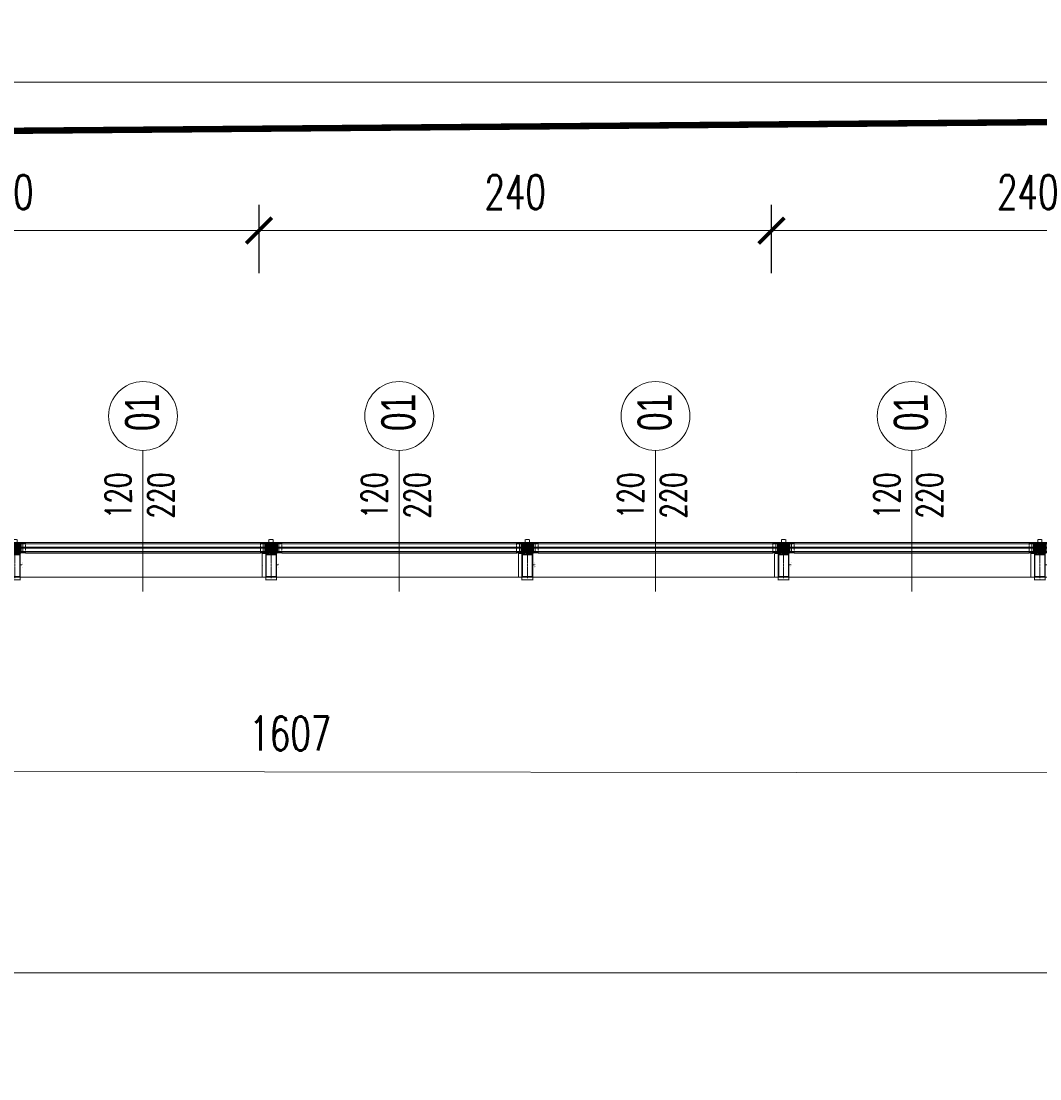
# Model space of a CAD drawing. Header units: inches. Extents: x 0 to 111471, y -105323 to 11070.
# Tile 176 of 256: x 44159 to 44636, y -27797 to -27301. Entities that reach past the tile are written whole.
import ezdxf
from ezdxf.enums import TextEntityAlignment as Align

# ---------------------------------------------------------------- set-up
doc = ezdxf.new("R2010")
doc.units = ezdxf.units.IN
doc.header["$MEASUREMENT"] = 0
for name, pattern in [('DASHED', [19.05, 12.7, -6.35]), ('DIVIDE', [5.3, 2, -1, 0.15, -1, 0.15, -1]), ('gen3', [6.25, 4.75, -1.5]), ('GEN7', [13.75, 9.75, -1.5, 1, -1.5])]:
    doc.linetypes.add(name, pattern=pattern)
for name, color, linetype, lineweight in [('888 drzwi i okna', 4, 'Continuous', 0), ('888 elementy do usunięcia', 6, 'Continuous', 35), ('888 opisy', 3, 'Continuous', 0), ('888 sciany istniejące', 2, 'Continuous', 35), ('888 widok', 8, 'Continuous', 0), ('888 wymiary', 1, 'Continuous', 0), ('MB-inne', 8, 'Continuous', 9), ('MB-kreskowanie', 8, 'Continuous', 5), ('MB-opisy', 120, 'Continuous', 9), ('MB-osie', 4, 'GEN7', 5), ('MB-profile', 7, 'Continuous', 9), ('MB-szyby', 4, 'Continuous', 9), ('MB-urwania', 1, 'DIVIDE', 5), ('MB-uszczelki_tworzywa', 8, 'Continuous', 9), ('MB-wymiary', 145, 'Continuous', 9), ('Wymiary', 85, 'Continuous', 18)]:
    doc.layers.add(name, color=color, linetype=linetype, lineweight=lineweight)
doc.styles.add('ARIALCE', font='arial.ttf', dxfattribs={"width": 0.8})
doc.styles.get("Standard").update_dxf_attribs({"font": 'arial.ttf'})
doc.styles.add('TS 100_opisy', font='romans.shx', dxfattribs={"width": 0.7, "height": 16})
doc.styles.add('TS 100_wymiary', font='romans.shx', dxfattribs={"width": 0.7, "height": 16})
doc.dimstyles.new('Dim Style 100', dxfattribs={"dimtxt": 16, "dimasz": 12, "dimexe": 12, "dimexo": 2, "dimgap": 10, "dimtad": 1, "dimdec": 0, "dimzin": 9, "dimtxsty": 'TS 100_wymiary', "dimblk": 'ARCHTICK', "dimcen": 2.5, "dimdle": 12, "dimclrd": 256, "dimclrt": 2, "dimadec": 0, "dimazin": 2, "dimtfac": 1, "dimtdec": 0, "dimtix": 1, "dimtmove": 2, "dimatfit": 3, "dimfxl": 0, "dimlwd": -1, "dimarcsym": 0})
doc.dimstyles.new('MB_KDA_2.5', dxfattribs={"dimtxt": 2.5, "dimasz": 2.5, "dimexe": 1, "dimexo": 1, "dimgap": 1, "dimtad": 1, "dimdec": 1, "dimdsep": 46, "dimtxsty": 'Standard', "dimcen": 0, "dimclrd": 256, "dimclre": 256, "dimclrt": 2, "dimadec": 0, "dimazin": 2, "dimtp": 0.1, "dimtm": 0.1, "dimtfac": 0.71, "dimtdec": 1, "dimtmove": 0, "dimatfit": 3, "dimfxl": 0, "dimtzin": 0, "dimlwd": -1, "dimlwe": -1, "dimarcsym": 0})
pattern_1 = [(315, (-204.003, -193.6241), (1.3470384, -3e-16), [0.9525, -0.9525])]
pattern_2 = [(0.033944, (-4153.1781, -852.2568), (0.23784281, 0.47639099), [0, -0.47625])]
pattern_3 = [(45, (-204.003, 93.6241), (1.3470384, -2e-16), [0.9525, -0.9525])]

# ---------------------------------------------------------------- blocks, each defined once
blk = doc.blocks.new('_ArchTick')
at = {"layer": 'Wymiary', "color": 0, "const_width": 0.15}
blk.add_lwpolyline([(-0.5, -0.5), (0.5, 0.5)], dxfattribs=at)
blk = doc.blocks.new('*D620')
at = {"layer": '888 wymiary', "color": 0, "lineweight": -2}
for p, q in [((42847.79, -27349.99), (42847.79, -27317.99)), ((45080.51, -27350), (45080.51, -27318))]:
    blk.add_line(p, q, dxfattribs=at)
at = {"layer": '888 wymiary'}
blk.add_line((45092.51, -27330), (42835.79, -27329.99), dxfattribs=at)
at = {"layer": 'Defpoints', "color": 0}
for p in [(42847.79, -27329.99), (42847.79, -27545.57), (45080.51, -27545.58)]:
    blk.add_point(p, dxfattribs=at)
at = {"layer": '888 wymiary', "linetype": 'ByBlock', "xscale": 12, "yscale": 12, "zscale": 12}
for p, rotation in [((42847.79, -27329.99), 179.9998335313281), ((45080.51, -27330), 359.999833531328)]:
    blk.add_blockref('_ArchTick', p, dxfattribs=dict(at, rotation=rotation))
at = {"layer": '888 wymiary', "color": 2, "ltscale": 0.01, "insert": (43964.15, -27312), "char_height": 16, "attachment_point": 5, "rotation": 359.9998, "style": 'TS 100_wymiary'}
blk.add_mtext('2233', dxfattribs=at)
blk = doc.blocks.new('*D625')
at = {"layer": '888 wymiary', "color": 0, "lineweight": -2, "ltscale": 0.01}
for p, q in [((44030.07, -27419.54), (44030.07, -27387.54)), ((44270.07, -27419.54), (44270.07, -27387.54))]:
    blk.add_line(p, q, dxfattribs=at)
at = {"layer": '888 wymiary', "ltscale": 0.01}
blk.add_line((44018.07, -27399.54), (44282.07, -27399.54), dxfattribs=at)
at = {"layer": 'Defpoints', "color": 0}
for p in [(44270.07, -27399.54), (44030.07, -27523.92), (44270.07, -27556.42)]:
    blk.add_point(p, dxfattribs=at)
at = {"layer": '888 wymiary', "linetype": 'ByBlock', "xscale": 12, "yscale": 12, "zscale": 12, "rotation": 180}
blk.add_blockref('_ArchTick', (44030.07, -27399.54), dxfattribs=at)
at = {"layer": '888 wymiary', "linetype": 'ByBlock', "xscale": 12, "yscale": 12, "zscale": 12}
blk.add_blockref('_ArchTick', (44270.07, -27399.54), dxfattribs=at)
at = {"layer": '888 wymiary', "color": 2, "ltscale": 0.01, "insert": (44150.07, -27381.54), "char_height": 16, "attachment_point": 5, "style": 'TS 100_wymiary'}
blk.add_mtext('240', dxfattribs=at)
blk = doc.blocks.new('*D626')
at = {"layer": '888 wymiary', "color": 0, "lineweight": -2, "ltscale": 0.01}
for p, q in [((44270.07, -27419.54), (44270.07, -27387.54)), ((44510.07, -27419.54), (44510.07, -27387.54))]:
    blk.add_line(p, q, dxfattribs=at)
at = {"layer": '888 wymiary', "ltscale": 0.01}
blk.add_line((44258.07, -27399.54), (44522.07, -27399.54), dxfattribs=at)
at = {"layer": 'Defpoints', "color": 0}
for p in [(44510.07, -27399.54), (44270.07, -27556.42), (44510.07, -27556.22)]:
    blk.add_point(p, dxfattribs=at)
at = {"layer": '888 wymiary', "linetype": 'ByBlock', "xscale": 12, "yscale": 12, "zscale": 12, "rotation": 180}
blk.add_blockref('_ArchTick', (44270.07, -27399.54), dxfattribs=at)
at = {"layer": '888 wymiary', "linetype": 'ByBlock', "xscale": 12, "yscale": 12, "zscale": 12}
blk.add_blockref('_ArchTick', (44510.07, -27399.54), dxfattribs=at)
at = {"layer": '888 wymiary', "color": 2, "ltscale": 0.01, "insert": (44390.07, -27381.54), "char_height": 16, "attachment_point": 5, "style": 'TS 100_wymiary'}
blk.add_mtext('240', dxfattribs=at)
blk = doc.blocks.new('*D627')
at = {"layer": '888 wymiary', "color": 0, "lineweight": -2, "ltscale": 0.01}
for p, q in [((44510.07, -27419.54), (44510.07, -27387.54)), ((44750.07, -27419.54), (44750.07, -27387.54))]:
    blk.add_line(p, q, dxfattribs=at)
at = {"layer": '888 wymiary', "ltscale": 0.01}
blk.add_line((44498.07, -27399.54), (44762.07, -27399.54), dxfattribs=at)
at = {"layer": 'Defpoints', "color": 0}
for p in [(44750.07, -27399.54), (44510.07, -27523.92), (44750.07, -27556.08)]:
    blk.add_point(p, dxfattribs=at)
at = {"layer": '888 wymiary', "linetype": 'ByBlock', "xscale": 12, "yscale": 12, "zscale": 12, "rotation": 180}
blk.add_blockref('_ArchTick', (44510.07, -27399.54), dxfattribs=at)
at = {"layer": '888 wymiary', "linetype": 'ByBlock', "xscale": 12, "yscale": 12, "zscale": 12}
blk.add_blockref('_ArchTick', (44750.07, -27399.54), dxfattribs=at)
at = {"layer": '888 wymiary', "color": 2, "ltscale": 0.01, "insert": (44630.07, -27381.54), "char_height": 16, "attachment_point": 5, "style": 'TS 100_wymiary'}
blk.add_mtext('240', dxfattribs=at)
blk = doc.blocks.new('K430492X')
at = {"layer": 'MB-kreskowanie'}
h = blk.add_hatch(color=0, dxfattribs=at)
h.paths.add_polyline_path([(-109.2, 25), (-109.5, 24.7), (-109.5, 22.5), (-109, 22), (-108.5, 22), (-108.5, 23.5), (-106.5, 23.5), (-106.5, 19.7), (-106.3, 19.5), (-106.5, 19.2), (-106.5, 15.5), (-108.5, 15.5), (-108.5, 17), (-109, 17), (-109.5, 16.5), (-109.5, 13), (-108.5, 13), (-108.5, 14), (-106.5, 14), (-106.5, 6.5), (-107, 6), (-124.2, 6), (-124.5, 5.7), (-124.5, 4), (-124, 3.5), (-123, 3.5), (-123, 4.5), (-121, 4.5), (-120.5, 4), (-120.5, 2.7), (-118.9, 0), (-120.5, -2.8), (-120.5, -4), (-121, -4.5), (-123, -4.5), (-123, -3.5), (-124, -3.5), (-124.5, -4), (-124.5, -5.7), (-124.2, -6), (-107, -6), (-106.5, -6.5), (-106.5, -14), (-108.5, -14), (-108.5, -13), (-109.5, -13), (-109.5, -16.5), (-109, -17), (-108.5, -17), (-108.5, -15.5), (-106.5, -15.5), (-106.5, -19.2), (-106.3, -19.5), (-106.5, -19.7), (-106.5, -23.5), (-108.5, -23.5), (-108.5, -22), (-109, -22), (-109.5, -22.5), (-109.5, -24.7), (-109.2, -25), (-0.5, -25, 0.413925), (0, -24.5), (0, 24.5, 0.413925), (-0.5, 25)])
h.paths.add_polyline_path([(-3, 22.9), (-2.5, 22.4), (-2.5, -22.4), (-3, -22.9), (-104, -22.9), (-104.5, -22.4), (-104.5, 22.4), (-104, 22.9)], flags=16)
h.paths.add_polyline_path([(-106.4, 3.6), (-105.5, 0), (-106.4, -3.6), (-106.9, -4), (-116.9, -4), (-117.3, -3.2), (-115.9, -0.8), (-115.9, 0.8), (-117.3, 3.2), (-116.9, 4), (-106.9, 4)], flags=16)
at = {"layer": 'MB-profile'}
blk.add_lwpolyline([(-0.5, -25), (-109.2, -25), (-109.5, -24.7), (-109.5, -22.5), (-109, -22), (-108.5, -22), (-108.5, -23.5), (-106.5, -23.5), (-106.5, -19.7), (-106.3, -19.5), (-106.5, -19.2), (-106.5, -15.5), (-108.5, -15.5), (-108.5, -17), (-109, -17), (-109.5, -16.5), (-109.5, -13), (-108.5, -13), (-108.5, -14), (-106.5, -14), (-106.5, -6.5), (-107, -6), (-124.2, -6), (-124.5, -5.7), (-124.5, -4), (-124, -3.5), (-123, -3.5), (-123, -4.5), (-121, -4.5), (-120.5, -4), (-120.5, -2.8), (-118.9, 0), (-120.5, 2.7), (-120.5, 4), (-121, 4.5), (-123, 4.5), (-123, 3.5), (-124, 3.5), (-124.5, 4), (-124.5, 5.7), (-124.2, 6), (-107, 6), (-106.5, 6.5), (-106.5, 14), (-108.5, 14), (-108.5, 13), (-109.5, 13), (-109.5, 16.5), (-109, 17), (-108.5, 17), (-108.5, 15.5), (-106.5, 15.5), (-106.5, 19.2), (-106.3, 19.5), (-106.5, 19.7), (-106.5, 23.5), (-108.5, 23.5), (-108.5, 22), (-109, 22), (-109.5, 22.5), (-109.5, 24.7), (-109.2, 25), (-0.5, 25, -0.414502), (0, 24.5), (0, -24.5, -0.414502)], format="xyb", close=True, dxfattribs=at)
for points in [[(-106.4, -3.6), (-106.9, -4), (-116.9, -4), (-117.3, -3.2), (-115.9, -0.8), (-115.9, 0.8), (-117.3, 3.2), (-116.9, 4), (-106.9, 4), (-106.4, 3.6), (-105.5, 0)], [(-3, -22.9), (-104, -22.9), (-104.5, -22.4), (-104.5, 22.4), (-104, 22.9), (-3, 22.9), (-2.5, 22.4), (-2.5, -22.4)]]:
    blk.add_lwpolyline(points, close=True, dxfattribs=at)
blk = doc.blocks.new('*D597')
at = {"layer": 'Defpoints', "color": 0, "ltscale": 0.01}
for p in [(52, -74.7), (52, -92), (161.5, -74.5)]:
    blk.add_point(p, dxfattribs=at)
at = {"layer": 'MB-wymiary'}
for p, q in [((52, -75.7), (52, -93)), ((159, -92), (54.5, -92)), ((161.5, -75.5), (161.5, -93))]:
    blk.add_line(p, q, dxfattribs=at)
at = {"layer": 'MB-wymiary', "ltscale": 0.01}
for points in [[(54.5, -91.6), (54.5, -92.4), (52, -92)], [(159, -92.4), (159, -91.6), (161.5, -92)]]:
    blk.add_solid(points, dxfattribs=at)
at = {"layer": 'MB-wymiary', "color": 2, "ltscale": 0.01, "insert": (106.8, -89.7), "char_height": 2.5, "attachment_point": 5}
blk.add_mtext('110', dxfattribs=at)
blk = doc.blocks.new('*D598')
at = {"layer": 'Defpoints', "color": 0, "ltscale": 0.01}
for p in [(147.1, -25), (173.9, -25), (147.1, -75)]:
    blk.add_point(p, dxfattribs=at)
at = {"layer": 'MB-wymiary'}
for p, q in [((148.1, -25), (174.9, -25)), ((173.9, -72.5), (173.9, -27.5)), ((148.1, -75), (174.9, -75))]:
    blk.add_line(p, q, dxfattribs=at)
at = {"layer": 'MB-wymiary', "ltscale": 0.01}
for points in [[(174.3, -27.5), (173.5, -27.5), (173.9, -25)], [(173.5, -72.5), (174.3, -72.5), (173.9, -75)]]:
    blk.add_solid(points, dxfattribs=at)
at = {"layer": 'MB-wymiary', "color": 2, "ltscale": 0.01, "insert": (171.7, -50), "char_height": 2.5, "attachment_point": 5, "rotation": 90}
blk.add_mtext('50', dxfattribs=at)
blk = doc.blocks.new('120900')
at = {"layer": 'MB-kreskowanie'}
h = blk.add_hatch(dxfattribs=at)
h.set_pattern_fill('DOTS', color=256, scale=0.3, angle=90.0339, style=0)
h.set_pattern_definition([(90.033944, (778.75693, -4206.1781), (-0.47639099, 0.23784281), [0, -0.47625])])
h.paths.add_polyline_path([(-6.2, 1.7, -0.244698), (-6, 1.8), (-5.6, 1.8, -0.117863), (-5.4, 1.8, 0.255673), (-2.6, 1.8, -0.117863), (-2.4, 1.8), (-2, 1.8, -0.244698), (-1.8, 1.7), (-1, 0.6, -0.520567), (-1.1, 0.3), (-1.5, 0.2), (-1.5, -1), (-2.5, -1), (-2.5, 0.7, 0.496188), (-2.8, 0.9, -0.136548), (-5.2, 0.9, 0.502247), (-5.5, 0.7), (-5.5, -1), (-6.5, -1), (-6.5, 0.2), (-6.9, 0.3, -0.520567), (-7, 0.6)])
h.paths.add_polyline_path([(-9.5, -1.3, -0.414214), (-9.2, -1), (-7.3, -1, -0.267949), (-7.1, -1.2, 0.767327), (-6.5, -1), (-5.5, -1), (-5.5, -1.3, 0.414214), (-5.3, -1.5), (-2.7, -1.5, 0.414214), (-2.5, -1.3), (-2.5, -1), (-1.5, -1, 0.767327), (-0.9, -1.2, -0.267949), (-0.7, -1), (1.2, -1, -0.414214), (1.5, -1.3, 0.218991), (4.8, -4.2, -0.885567), (4.5, -5, -0.160479), (1, -3.3, 0.21435), (0.2, -3), (-1.4, -3, 0.674934), (-1.6, -3.5, 0.163474), (0.2, -4.4, -1), (0.2, -5, -0.19206), (-3.5, -3.2, 0.293178), (-4, -3, 0.293178), (-4.5, -3.2, -0.19206), (-8.2, -5, -1), (-8.2, -4.4, 0.163474), (-6.4, -3.5, 0.674934), (-6.6, -3), (-8.2, -3, 0.214349), (-9, -3.3, -0.160479), (-12.5, -5, -0.885567), (-12.8, -4.2, 0.226961)])
at = {"layer": 'MB-uszczelki_tworzywa'}
for points in [[(1.5, -1.3, 0.218991), (4.8, -4.2, -0.885567), (4.5, -5, -0.160479), (1, -3.3, 0.21435), (0.2, -3), (-1.4, -3, 0.677436), (-1.6, -3.5, 0.163474), (0.2, -4.4, -1), (0.2, -5, -0.19206), (-3.5, -3.2, 0.293178), (-4, -3, 0.293178), (-4.5, -3.2, -0.19206), (-8.2, -5, -1), (-8.2, -4.4, 0.163474), (-6.4, -3.5, 0.677436), (-6.6, -3), (-8.2, -3, 0.21435), (-9, -3.3, -0.160479), (-12.5, -5, -0.885567), (-12.8, -4.2, 0.226961), (-9.5, -1.3, -0.414214), (-9.2, -1), (-7.3, -1, -0.267949), (-7.1, -1.2, 0.767327), (-6.5, -1), (-6.5, 0.2), (-6.9, 0.3, -0.520567), (-7, 0.6), (-6.2, 1.7, -0.244698), (-6, 1.8), (-5.6, 1.8, -0.117863), (-5.4, 1.8, 0.255673), (-2.6, 1.8, -0.117863), (-2.4, 1.8), (-2, 1.8, -0.244698), (-1.8, 1.7), (-1, 0.6, -0.520567), (-1.1, 0.3), (-1.5, 0.2), (-1.5, -1, 0.767327), (-0.9, -1.2, -0.267949), (-0.7, -1), (1.2, -1, -0.414214)], [(-2.5, -1.3), (-2.5, 0.7, 0.490314), (-2.7, 0.9, -0.137178), (-5.2, 0.9, 0.490314), (-5.5, 0.7), (-5.5, -1.3, 0.414214), (-5.3, -1.5), (-2.7, -1.5, 0.414214)]]:
    blk.add_lwpolyline(points, format="xyb", close=True, dxfattribs=at)
blk = doc.blocks.new('*D599')
at = {"layer": 'Defpoints', "color": 0, "ltscale": 0.01}
for p in [(2.1, -40), (-13.3, -60), (2, -60)]:
    blk.add_point(p, dxfattribs=at)
at = {"layer": 'MB-wymiary'}
for p, q in [((1.1, -40), (-14.3, -40)), ((-13.3, -42.5), (-13.3, -57.5)), ((1, -60), (-14.3, -60))]:
    blk.add_line(p, q, dxfattribs=at)
at = {"layer": 'MB-wymiary', "ltscale": 0.01}
for points in [[(-12.9, -42.5), (-13.8, -42.5), (-13.3, -40)], [(-13.8, -57.5), (-12.9, -57.5), (-13.3, -60)]]:
    blk.add_solid(points, dxfattribs=at)
at = {"layer": 'MB-wymiary', "color": 2, "ltscale": 0.01, "insert": (-15.6, -50), "char_height": 2.5, "attachment_point": 5, "rotation": 90}
blk.add_mtext('20', dxfattribs=at)
blk = doc.blocks.new('*D1350')
at = {"layer": '888 wymiary', "color": 0, "lineweight": -2, "ltscale": 0.01}
for p, q in [((43481.4, -27667.74), (43481.43, -27639.95)), ((45087.95, -27669.82), (45087.99, -27642.04))]:
    blk.add_line(p, q, dxfattribs=at)
at = {"layer": '888 wymiary', "ltscale": 0.01}
blk.add_line((43469.42, -27651.94), (45099.97, -27654.05), dxfattribs=at)
at = {"layer": 'Defpoints', "color": 0}
for p in [(45087.97, -27654.04), (43481.4, -27669.74), (45087.95, -27671.82)]:
    blk.add_point(p, dxfattribs=at)
at = {"layer": '888 wymiary', "linetype": 'ByBlock', "xscale": 12, "yscale": 12, "zscale": 12}
for p, rotation in [((43481.42, -27651.95), 179.9257756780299), ((45087.97, -27654.04), 359.9257756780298)]:
    blk.add_blockref('_ArchTick', p, dxfattribs=dict(at, rotation=rotation))
at = {"layer": '888 wymiary', "color": 2, "ltscale": 0.01, "insert": (44284.72, -27635), "char_height": 16, "attachment_point": 5, "rotation": 359.9258, "style": 'TS 100_wymiary'}
blk.add_mtext('1607', dxfattribs=at)
blk = doc.blocks.new('G$C0AADE25E')
at = {"layer": 'MB-kreskowanie'}
h = blk.add_hatch(dxfattribs=at)
h.set_pattern_fill('DASH', color=256, scale=0.3, angle=315, style=0)
h.set_pattern_definition([(135, (-89.4117, -467.5632), (-3e-17, 1.3470384), [0.9525, -0.9525])])
h.paths.add_polyline_path([(22, -20.8), (6, -20.8), (6, -40), (22, -40)])
h = blk.add_hatch(dxfattribs=at)
h.set_pattern_fill('HEX', color=256, scale=0.2, angle=135, style=0)
h.set_pattern_definition([(135, (-103.4117, 367.5632), (-0.7777128, -0.7777128), [0.635, -1.27]), (255, (-103.4117, 367.5632), (1.0623755, -0.2846626), [0.635, -1.27]), (195, (-103.8607, 368.0122), (0.2846626, -1.0623755), [0.635, -1.27])])
h.paths.add_polyline_path([(7, -60), (17, -60), (17, -40), (7, -40)])
h = blk.add_hatch(dxfattribs=at)
h.set_pattern_fill('_U', color=256, angle=315, style=0, double=1, pattern_type=0)
h.set_pattern_definition([(315, (-2146.2895, 2427.8375), (0.70710678, 0.70710678), []), (45, (-2146.2895, 2427.8375), (-0.70710678, 0.70710678), [])])
h.paths.add_polyline_path([(23.5, -52.6), (23.2, -52.3), (23.2, -47.7), (23.5, -47.4), (25, -47.4), (28.4, -47.4), (28.4, -46.8), (28.2, -46.4), (27.4, -45.9), (26.9, -46.7), (25, -46.7), (23.5, -46.7), (23.2, -46.1), (23.2, -45.7), (23.4, -45.4), (25, -45), (25, -44), (17, -44), (17, -46), (17.5, -46.5), (18.4, -46.5), (18.4, -45.5), (21.3, -45.5), (22.2, -46.5), (22.2, -49.1), (22.7, -50), (22.2, -50.9), (22.2, -53.5), (21.3, -54.5), (18.4, -54.5), (18.4, -53.5), (17.5, -53.5), (17, -54), (17, -56), (25, -56), (25, -55), (23.4, -54.6), (23.2, -54.3), (23.2, -53.8), (23.5, -53.3), (25, -53.3), (26.9, -53.3), (27.4, -54), (28.2, -53.6), (28.4, -53.2), (28.4, -52.5), (25, -52.6)])
h = blk.add_hatch(dxfattribs=at)
h.set_pattern_fill('_U', color=256, angle=315, style=0, double=1, pattern_type=0)
h.set_pattern_definition([(315, (-2134.2895, 2427.8375), (0.70710678, 0.70710678), []), (45, (-2134.2895, 2427.8375), (-0.70710678, 0.70710678), [])])
h.paths.add_polyline_path([(35.5, -52.6), (35.2, -52.3), (35.2, -47.7), (35.5, -47.4), (37, -47.4), (40.4, -47.4), (40.4, -46.8), (40.2, -46.4), (39.4, -45.9), (38.9, -46.7), (37, -46.7), (35.5, -46.7), (35.2, -46.1), (35.2, -45.7), (35.4, -45.4), (37, -45), (37, -44), (25, -44), (25, -46), (25.5, -46.5), (26.4, -46.5), (26.4, -45.5), (33.3, -45.5), (34.2, -46.5), (34.2, -49.1), (34.7, -50), (34.2, -50.9), (34.2, -53.5), (33.3, -54.5), (26.4, -54.5), (26.4, -53.5), (25.5, -53.5), (25, -54), (25, -56), (37, -56), (37, -55), (35.4, -54.6), (35.2, -54.3), (35.2, -53.8), (35.5, -53.3), (37, -53.3), (38.9, -53.3), (39.4, -54), (40.2, -53.6), (40.4, -53.2), (40.4, -52.5), (37, -52.6)])
h = blk.add_hatch(dxfattribs=at)
h.set_pattern_fill('DASH', color=256, scale=0.3, angle=315, style=0)
h.set_pattern_definition(pattern_1)
h.paths.add_polyline_path([(26, -20.8), (26, -26.8), (42, -26.8), (42, -20.8)])
h = blk.add_hatch(dxfattribs=at)
h.set_pattern_fill('DASH', color=256, scale=0.3, angle=315, style=0)
h.set_pattern_definition(pattern_1)
h.paths.add_polyline_path([(38.2, -40), (40, -40), (42, -40), (42, -26.8), (36.2, -26.8, -0.414214), (38.2, -28.8)])
h.paths.add_polyline_path([(26, -40), (29.8, -40), (29.8, -28.8, -0.414214), (31.8, -26.8), (26, -26.8)])
h = blk.add_hatch(dxfattribs=at)
h.set_pattern_fill('DOTS', color=256, scale=0.3, angle=0.0339, style=0)
h.set_pattern_definition(pattern_2)
h.paths.add_polyline_path([(54.7, -32.7, 0.244698), (54.8, -32.5), (54.8, -32.1, 0.117863), (54.8, -31.9, -0.255673), (54.8, -29.1, 0.117863), (54.8, -28.9), (54.8, -28.5, 0.244698), (54.7, -28.3), (53.6, -27.5, 0.520567), (53.3, -27.6), (53.2, -28), (52, -28), (52, -29), (53.7, -29, -0.496188), (53.9, -29.3, 0.136548), (53.9, -31.7, -0.502247), (53.7, -32), (52, -32), (52, -33), (53.2, -33), (53.3, -33.4, 0.520567), (53.6, -33.5)])
h.paths.add_polyline_path([(51.7, -36, 0.414214), (52, -35.7), (52, -33.8, 0.267949), (51.8, -33.6, -0.767327), (52, -33), (52, -32), (51.7, -32, -0.414214), (51.5, -31.8), (51.5, -29.2, -0.414214), (51.7, -29), (52, -29), (52, -28, -0.767327), (51.8, -27.4, 0.267949), (52, -27.2), (52, -25.3, 0.414214), (51.7, -25, -0.218991), (48.8, -21.7, 0.885567), (48, -22, 0.160479), (49.7, -25.5, -0.21435), (50, -26.3), (50, -27.9, -0.674934), (49.5, -28.1, -0.163474), (48.6, -26.3, 1), (48, -26.3, 0.19206), (49.8, -30, -0.293178), (50, -30.5, -0.293178), (49.8, -31, 0.19206), (48, -34.7, 1), (48.6, -34.7, -0.163474), (49.5, -32.9, -0.674934), (50, -33.1), (50, -34.7, -0.214349), (49.7, -35.5, 0.160479), (48, -39, 0.885567), (48.8, -39.3, -0.226961)])
h = blk.add_hatch(dxfattribs=at)
h.set_pattern_fill('DASH', color=256, scale=0.3, angle=225, style=0)
h.set_pattern_definition([(225, (-89.4117, 367.5632), (-6e-16, -1.3470384), [0.9525, -0.9525])])
h.paths.add_polyline_path([(6, -60), (6, -79.2), (22, -79.2), (22, -60)])
h = blk.add_hatch(dxfattribs=at)
h.set_pattern_fill('DASH', color=256, scale=0.3, angle=225, style=0)
h.set_pattern_definition(pattern_3)
h.paths.add_polyline_path([(38.2, -71.2, -0.414214), (36.2, -73.2), (42, -73.2), (42, -60), (40, -60), (38.2, -60)])
h.paths.add_polyline_path([(26, -73.2), (31.8, -73.2, -0.414214), (29.8, -71.2), (29.8, -60), (26, -60)])
h = blk.add_hatch(dxfattribs=at)
h.set_pattern_fill('DASH', color=256, scale=0.3, angle=225, style=0)
h.set_pattern_definition(pattern_3)
h.paths.add_polyline_path([(42, -79.2), (42, -73.2), (26, -73.2), (26, -79.2)])
h = blk.add_hatch(dxfattribs=at)
h.set_pattern_fill('DOTS', color=256, scale=0.3, angle=0.0339, style=0)
h.set_pattern_definition(pattern_2)
h.paths.add_polyline_path([(54.7, -67.3, -0.244698), (54.8, -67.5), (54.8, -67.9, -0.117863), (54.8, -68.1, 0.255673), (54.8, -70.9, -0.117863), (54.8, -71.1), (54.8, -71.5, -0.244698), (54.7, -71.7), (53.6, -72.5, -0.520567), (53.3, -72.4), (53.2, -72), (52, -72), (52, -71), (53.7, -71, 0.496188), (53.9, -70.7, -0.136548), (53.9, -68.3, 0.502247), (53.7, -68), (52, -68), (52, -67), (53.2, -67), (53.3, -66.6, -0.520567), (53.6, -66.5)])
h.paths.add_polyline_path([(51.7, -64, -0.414214), (52, -64.3), (52, -66.2, -0.267949), (51.8, -66.4, 0.767327), (52, -67), (52, -68), (51.7, -68, 0.414214), (51.5, -68.2), (51.5, -70.8, 0.414214), (51.7, -71), (52, -71), (52, -72, 0.767327), (51.8, -72.6, -0.267949), (52, -72.8), (52, -74.7, -0.414214), (51.7, -75, 0.218991), (48.8, -78.3, -0.885567), (48, -78, -0.160479), (49.7, -74.5, 0.21435), (50, -73.7), (50, -72.1, 0.674934), (49.5, -71.9, 0.163474), (48.6, -73.7, -1), (48, -73.7, -0.19206), (49.8, -70, 0.293178), (50, -69.5, 0.293178), (49.8, -69, -0.19206), (48, -65.3, -1), (48.6, -65.3, 0.163474), (49.5, -67.1, 0.674934), (50, -66.9), (50, -65.3, 0.214349), (49.7, -64.5, -0.160479), (48, -61, -0.885567), (48.8, -60.7, 0.226961)])
at = {"layer": 'MB-inne'}
for p, q in [((30.5, -45.7), (30.5, -54.3)), ((31, -45.7), (31, -54.3)), ((33.3, -47.7), (31.4, -45.8)), ((33.2, -47.6), (33.2, -52.4)), ((33.3, -52.3), (31.4, -54.2))]:
    blk.add_line(p, q, dxfattribs=at)
at = {"layer": 'MB-inne', "linetype": 'Continuous'}
for p, q in [((35.5, -48.1), (37.5, -48.1)), ((37.5, -48.1), (38, -47.6)), ((37.5, -48.1), (41.5, -48.1)), ((37.5, -51.9), (37.5, -48.1)), ((38, -52.4), (38, -47.6)), ((38, -47.6), (41.2, -47.6)), ((44.7, -47.6), (48.6, -47.6)), ((45, -48.1), (49.1, -48.1)), ((48.6, -52.4), (48.6, -47.6)), ((49.1, -48.1), (48.6, -47.6)), ((49.1, -48.1), (54.5, -48.1)), ((49.1, -51.9), (49.1, -48.1)), ((49.1, -48.8), (54.1, -50.3)), ((55.5, -49.8), (54.5, -48.1)), ((35.5, -51.9), (37.5, -51.9)), ((37.5, -51.9), (38, -52.4)), ((37.5, -51.9), (41.5, -51.9)), ((38, -52.4), (41.2, -52.4)), ((44.7, -52.4), (48.6, -52.4)), ((45, -51.9), (49.1, -51.9)), ((49.1, -51.9), (48.6, -52.4)), ((49.1, -51.9), (54.5, -51.9)), ((55.5, -50.2), (54.5, -51.9)), ((55.5, -50.2), (54.9, -50.5)), ((55.5, -49.8), (55.5, -50.2))]:
    blk.add_line(p, q, dxfattribs=at)
at = {"layer": 'MB-inne', "linetype": 'gen3'}
for p in [(49.1, -48.3), (55.5, -50.2)]:
    blk.add_line(p, (54.3, -48.3), dxfattribs=at)
at = {"layer": 'MB-inne'}
for points in [[(31, -45.7), (31, -49.5, 0.198912)], [(35.6, -52.6, -0.132252), (35.5, -52.3), (35.5, -47.7, -0.132253), (35.6, -47.4)]]:
    blk.add_lwpolyline(points, format="xyb", dxfattribs=at)
at = {"layer": 'MB-inne', "linetype": 'Continuous', "extrusion": (-1.83691e-16, -2.22045e-16, -1)}
blk.add_arc((-54.7, -49), 1.46, 260, 294.7886, dxfattribs=at)
at = {"layer": 'MB-inne', "linetype": 'Continuous'}
blk.add_arc((56.2, -51.2), 1.83, 155.1869, 202.5202, dxfattribs=at)
at = {"layer": 'MB-kreskowanie'}
for p, q in [((1, 0), (1, -40)), ((2, 0), (2, -40)), ((3, 0), (3, -40)), ((4, 0), (4, -40)), ((5, 0), (5, -40)), ((23, 0), (23, -40)), ((24, 0), (24, -40)), ((25, 0), (25, -40)), ((43, 0), (43, -40)), ((44, 0), (44, -40)), ((45, 0), (45, -40)), ((46, 0), (46, -40)), ((47, 0), (47, -40)), ((1, -100), (1, -60)), ((2, -100), (2, -60)), ((3, -100), (3, -60)), ((4, -100), (4, -60)), ((5, -100), (5, -60)), ((23, -100), (23, -60)), ((24, -100), (24, -60)), ((25, -100), (25, -60)), ((43, -100), (43, -60)), ((44, -100), (44, -60)), ((45, -100), (45, -60)), ((46, -100), (46, -60)), ((47, -100), (47, -60))]:
    blk.add_line(p, q, dxfattribs=at)
for centre, start, end in [((-120.7, -50), 354.7949, 5.2051), ((-119.7, -50), 355.2692, 4.7308), ((-118.7, -50), 355.2692, 4.7308), ((-117.7, -50), 355.2692, 4.7308), ((-116.7, -50), 355.2692, 4.7308), ((-115.7, -50), 355.2692, 4.7308), ((-114.7, -50), 355.2692, 4.7308)]:
    blk.add_arc(centre, 121.2, start, end, dxfattribs=at)
at = {"layer": 'MB-osie'}
blk.add_line((166.3, -50), (17.8, -50), dxfattribs=at)
at = {"layer": 'MB-profile'}
for points in [[(30.5, -40), (30, -40, -0.414214), (29.8, -39.8), (29.8, -28.8, -0.414214), (31.8, -26.8), (36.2, -26.8, -0.414214), (38.2, -28.8), (38.2, -39.8, -0.414214), (38, -40), (37.5, -40, -0.414214), (37, -39.5), (37, -29, 0.414214), (36, -28), (34.4, -28, 0.198912), (34.2, -28.1), (34.1, -28.1, -0.414214), (33.9, -28.1), (33.8, -28.1, 0.198912), (33.6, -28), (32, -28, 0.414214), (31, -29), (31, -39.5, -0.414214)], [(35.5, -30, -0.414214), (37, -31.5), (37, -46.4), (37.1, -46.6), (37.4, -46.7), (37.5, -46.9), (37.5, -47), (37.3, -47.2), (36, -47.2), (35.5, -47.7), (35.5, -48.1), (35.5, -51.9), (35.5, -52.3), (36, -52.8), (37.3, -52.8), (37.5, -53), (37.5, -53.1), (37.4, -53.3), (37.1, -53.4), (37, -53.6), (37, -68.5, -0.414214), (35.5, -70), (33.5, -70, -1), (33.5, -67), (34, -67), (34.3, -66.7), (34.3, -62.2), (34.3, -61.8), (33.1, -56.8), (32.1, -56), (31.5, -56), (31, -55.5), (31, -50.5), (31.1, -50.3), (31.2, -50.2), (31.2, -49.8), (31.1, -49.7), (31, -49.5), (31, -44.5), (31.5, -44), (32.1, -44), (33.1, -43.2), (34.3, -38.2), (34.3, -37.8), (34.3, -33.3), (34, -33), (33.5, -33, -1), (33.5, -30)], [(30.5, -60), (30, -60, 0.414214), (29.8, -60.2), (29.8, -71.2, 0.414214), (31.8, -73.2), (36.2, -73.2, 0.414214), (38.2, -71.2), (38.2, -60.2, 0.414214), (38, -60), (37.5, -60, 0.414214), (37, -60.5), (37, -71, -0.414214), (36, -72), (34.4, -72, -0.198912), (34.2, -71.9), (34.1, -71.9, 0.414214), (33.9, -71.9), (33.8, -71.9, -0.198912), (33.6, -72), (32, -72, -0.414214), (31, -71), (31, -60.5, 0.414214)]]:
    blk.add_lwpolyline(points, format="xyb", close=True, dxfattribs=at)
for points in [[(106.2, -75), (52.3, -75), (52, -74.7), (52, -72.5), (52.5, -72), (53, -72), (53, -73.5), (55, -73.5), (55, -69.7), (55.3, -69.5), (55, -69.2), (55, -65.5), (53, -65.5), (53, -67), (52.5, -67), (52, -66.5), (52, -63), (53, -63), (53, -64), (55, -64), (55, -56.5), (54.5, -56), (37.3, -56), (37, -55.7), (37, -54), (37.5, -53.5), (38.5, -53.5), (38.5, -54.5), (40.5, -54.5), (41, -54), (41, -52.8), (42.6, -50), (41, -47.2), (41, -46), (40.5, -45.5), (38.5, -45.5), (38.5, -46.5), (37.5, -46.5), (37, -46), (37, -44.3), (37.3, -44), (54.5, -44), (55, -43.5), (55, -36), (53, -36), (53, -37), (52, -37), (52, -33.5), (52.5, -33), (53, -33), (53, -34.5), (55, -34.5), (55, -30.8), (55.3, -30.5), (55, -30.3), (55, -26.5), (53, -26.5), (53, -28), (52.5, -28), (52, -27.5), (52, -25.3), (52.3, -25), (106.2, -25)], [(106.2, -72.9), (57.5, -72.9), (57, -72.4), (57, -27.6), (57.5, -27.1), (106.2, -27.1)]]:
    blk.add_lwpolyline(points, dxfattribs=at)
blk.add_lwpolyline([(55.1, -53.6), (54.6, -54), (44.6, -54), (44.2, -53.2), (45.6, -50.8), (45.6, -49.2), (44.2, -46.8), (44.6, -46), (54.6, -46), (55.1, -46.4), (56, -50)], close=True, dxfattribs=at)
at = {"layer": 'MB-szyby'}
for p, q in [((0, 0), (0, -39)), ((6, -40), (6, 0)), ((22, 0), (22, -40)), ((26, -40), (26, 0)), ((42, -40), (42, 0)), ((48, 0), (48, -39)), ((0, -39), (1, -40)), ((1, -40), (6, -40)), ((22, -40), (26, -40)), ((26, -20.8), (26, -40)), ((26, -40), (30, -40)), ((38, -40), (40, -40)), ((42, -40), (40, -40)), ((47, -40), (42, -40)), ((48, -39), (47, -40)), ((0, -61), (1, -60)), ((0, -100), (0, -61)), ((1, -60), (6, -60)), ((6, -60), (6, -100)), ((22, -100), (22, -60)), ((22, -60), (26, -60)), ((26, -79.2), (26, -60)), ((26, -60), (30, -60)), ((26, -60), (26, -100)), ((38, -60), (40, -60)), ((42, -60), (40, -60)), ((47, -60), (42, -60)), ((42, -60), (42, -100)), ((48, -61), (47, -60)), ((48, -100), (48, -61))]:
    blk.add_line(p, q, dxfattribs=at)
at = {"layer": 'MB-urwania'}
for p, q in [((48, 0), (0, 0)), ((0, -100), (48, -100))]:
    blk.add_line(p, q, dxfattribs=at)
at = {"layer": 'MB-uszczelki_tworzywa'}
for p, q in [((42, -26.8), (26, -26.8)), ((42, -73.2), (26, -73.2))]:
    blk.add_line(p, q, dxfattribs=at)
for points in [[(6, -20.8), (6, -13.3), (22, -13.3), (22, -20.8)], [(22, -40), (22, -20.8), (6, -20.8), (6, -40)], [(7, -40), (7, -60), (17, -60), (17, -40)], [(25, -47.4), (23.5, -47.4), (23.2, -47.7), (23.2, -52.3), (23.5, -52.6), (25, -52.6), (28.4, -52.5), (28.4, -53.2), (28.2, -53.6), (27.4, -54), (26.9, -53.3), (25, -53.3), (23.5, -53.3), (23.2, -53.8), (23.2, -54.3), (23.4, -54.6), (25, -55), (25, -56), (17, -56), (17, -54), (17.5, -53.5), (18.4, -53.5), (18.4, -54.5), (21.3, -54.5), (22.2, -53.5), (22.2, -50.9), (22.7, -50), (22.7, -50), (22.7, -50), (22.2, -49.1), (22.2, -46.5), (21.3, -45.5), (18.4, -45.5), (18.4, -46.5), (17.5, -46.5), (17, -46), (17, -44), (25, -44), (25, -45), (23.4, -45.4), (23.2, -45.7), (23.2, -46.1), (23.5, -46.7), (25, -46.7), (26.9, -46.7), (27.4, -45.9), (28.2, -46.4), (28.4, -46.8), (28.4, -47.4)], [(37, -47.4), (35.5, -47.4), (35.2, -47.7), (35.2, -52.3), (35.5, -52.6), (37, -52.6), (40.4, -52.5), (40.4, -53.2), (40.2, -53.6), (39.4, -54), (38.9, -53.3), (37, -53.3), (35.5, -53.3), (35.2, -53.8), (35.2, -54.3), (35.4, -54.6), (37, -55), (37, -56), (25, -56), (25, -54), (25.5, -53.5), (26.4, -53.5), (26.4, -54.5), (33.3, -54.5), (34.2, -53.5), (34.2, -50.9), (34.7, -50), (34.7, -50), (34.7, -50), (34.2, -49.1), (34.2, -46.5), (33.3, -45.5), (26.4, -45.5), (26.4, -46.5), (25.5, -46.5), (25, -46), (25, -44), (37, -44), (37, -45), (35.4, -45.4), (35.2, -45.7), (35.2, -46.1), (35.5, -46.7), (37, -46.7), (38.9, -46.7), (39.4, -45.9), (40.2, -46.4), (40.4, -46.8), (40.4, -47.4)], [(26, -20.8), (26, -13.3), (42, -13.3), (42, -20.8)], [(22, -60), (22, -79.2), (6, -79.2), (6, -60)], [(6, -79.2), (6, -86.7), (22, -86.7), (22, -79.2)], [(26, -79.2), (26, -86.7), (42, -86.7), (42, -79.2)]]:
    blk.add_lwpolyline(points, close=True, dxfattribs=at)
for points in [[(33.6, -40), (17, -40)], [(17, -44), (32.1, -44)], [(37, -44), (52, -44), (52, -40), (37, -40)]]:
    blk.add_lwpolyline(points, dxfattribs=at)
blk.add_lwpolyline([(38.5, -46.4), (38.7, -46.4), (38.9, -46.2, -0.391131), (39.1, -46.1), (39.9, -46.4, -0.291473), (40.2, -46.9), (40.2, -47.1, -0.414214), (39.9, -47.4), (35.3, -47.4, 0.414214), (35, -47.7), (35, -52.3, 0.414214), (35.3, -52.6), (39.9, -52.6, -0.414214), (40.2, -52.9), (40.2, -53.1, -0.291473), (39.9, -53.6), (39.1, -53.9, -0.391131), (38.9, -53.8), (38.7, -53.6), (38.5, -53.6)], format="xyb", dxfattribs=at)
for points in [[(51.7, -25, -0.218991), (48.8, -21.7, 0.885567), (48, -22, 0.160479), (49.7, -25.5, -0.21435), (50, -26.3), (50, -27.9, -0.677436), (49.5, -28.1, -0.163474), (48.6, -26.3, 1), (48, -26.3, 0.19206), (49.8, -30, -0.293178), (50, -30.5, -0.293178), (49.8, -31, 0.19206), (48, -34.7, 1), (48.6, -34.7, -0.163474), (49.5, -32.9, -0.677436), (50, -33.1), (50, -34.7, -0.21435), (49.7, -35.5, 0.160479), (48, -39, 0.885567), (48.8, -39.3, -0.226961), (51.7, -36, 0.414214), (52, -35.7), (52, -33.8, 0.267949), (51.8, -33.6, -0.767327), (52, -33), (53.2, -33), (53.3, -33.4, 0.520567), (53.6, -33.5), (54.7, -32.7, 0.244698), (54.8, -32.5), (54.8, -32.1, 0.117863), (54.8, -31.9, -0.255673), (54.8, -29.1, 0.117863), (54.8, -28.9), (54.8, -28.5, 0.244698), (54.7, -28.3), (53.6, -27.5, 0.520567), (53.3, -27.6), (53.2, -28), (52, -28, -0.767327), (51.8, -27.4, 0.267949), (52, -27.2), (52, -25.3, 0.414214)], [(51.7, -29), (53.7, -29, -0.490314), (53.9, -29.2, 0.137178), (53.9, -31.8, -0.490314), (53.7, -32), (51.7, -32, -0.414214), (51.5, -31.8), (51.5, -29.2, -0.414214)], [(51.7, -75, 0.218991), (48.8, -78.3, -0.885567), (48, -78, -0.160479), (49.7, -74.5, 0.21435), (50, -73.7), (50, -72.1, 0.677436), (49.5, -71.9, 0.163474), (48.6, -73.7, -1), (48, -73.7, -0.19206), (49.8, -70, 0.293178), (50, -69.5, 0.293178), (49.8, -69, -0.19206), (48, -65.3, -1), (48.6, -65.3, 0.163474), (49.5, -67.1, 0.677436), (50, -66.9), (50, -65.3, 0.21435), (49.7, -64.5, -0.160479), (48, -61, -0.885567), (48.8, -60.7, 0.226961), (51.7, -64, -0.414214), (52, -64.3), (52, -66.2, -0.267949), (51.8, -66.4, 0.767327), (52, -67), (53.2, -67), (53.3, -66.6, -0.520567), (53.6, -66.5), (54.7, -67.3, -0.244698), (54.8, -67.5), (54.8, -67.9, -0.117863), (54.8, -68.1, 0.255673), (54.8, -70.9, -0.117863), (54.8, -71.1), (54.8, -71.5, -0.244698), (54.7, -71.7), (53.6, -72.5, -0.520567), (53.3, -72.4), (53.2, -72), (52, -72, 0.767327), (51.8, -72.6, -0.267949), (52, -72.8), (52, -74.7, -0.414214)], [(51.7, -71), (53.7, -71, 0.490314), (53.9, -70.8, -0.137178), (53.9, -68.2, 0.490314), (53.7, -68), (51.7, -68, 0.414214), (51.5, -68.2), (51.5, -70.8, 0.414214)]]:
    blk.add_lwpolyline(points, format="xyb", close=True, dxfattribs=at)
at = {"layer": 'MB-wymiary'}
blk.add_line((104.9, -17.6), (104.9, -26.3), dxfattribs=at)
at = {"linetype": 'ByBlock'}
blk.add_blockref('K430492X', (161.5, -50), dxfattribs=at)
at = {"xscale": -1, "rotation": 270}
blk.add_blockref('120900', (53, -26.5), dxfattribs=at)
at = {"rotation": 270}
blk.add_blockref('120900', (53, -73.5), dxfattribs=at)
at = {"layer": 'MB-opisy', "style": 'ARIALCE'}
blk.add_text('K430492X', height=3.5, dxfattribs=at).set_placement((93.4, -15), align=Align.MIDDLE_LEFT)
at = {"layer": 'MB-wymiary'}
for base, p1, p2, picture, middle in [((-13.3, -60), (2.1, -40), (2, -60), '*D599', (-15.6, -50)), ((173.9, -25), (147.1, -75), (147.1, -25), '*D598', (171.7, -50))]:
    dim = blk.add_linear_dim(base=base, p1=p1, p2=p2, angle=90, dimstyle='MB_KDA_2.5', override={"dimdec": 0}, dxfattribs=at)
    dim.commit()
    dim.dimension.update_dxf_attribs({"geometry": picture, "text_midpoint": middle})
dim = blk.add_linear_dim(base=(52.0000229, -92.0168263), p1=(161.5000229, -74.500204), p2=(52.0000229, -74.700204), dimstyle='MB_KDA_2.5', override={"dimdec": 0}, dxfattribs=at)
dim.commit()
dim.dimension.update_dxf_attribs({"geometry": '*D597', "text_midpoint": (106.7500229, -89.7403938)})

msp = doc.modelspace()

# ---------------------------------------------------------------- linework, layer by layer
at = {"layer": '888 drzwi i okna', "ltscale": 0.01}
for points in [[(44215.74, -27502.504), (44215.74, -27568.469)], [(44335.74, -27502.504), (44335.74, -27568.469)], [(44455.74, -27502.504), (44455.74, -27568.469)], [(44575.74, -27502.504), (44575.74, -27568.469)], [(42847.794, -27545.57), (45075.968, -27545.57)], [(42847.794, -27546.173), (45076.013, -27546.173)], [(44160.74, -27545.57), (44270.74, -27545.57)], [(44280.74, -27545.57), (44390.74, -27545.57)], [(44400.74, -27545.57), (44510.74, -27545.57)], [(44520.74, -27545.57), (44630.74, -27545.57)], [(42847.794, -27547.78), (45076.136, -27547.78)], [(42847.794, -27548.182), (45076.166, -27548.182)], [(42847.794, -27549.789), (45076.288, -27549.789)], [(42847.794, -27550.392), (45076.334, -27550.392)], [(44160.74, -27550.57), (44270.74, -27550.57)], [(44280.74, -27550.57), (44390.74, -27550.57)], [(44400.74, -27550.57), (44510.74, -27550.57)], [(44520.74, -27550.57), (44630.74, -27550.57)]]:
    msp.add_lwpolyline(points, dxfattribs=at)
for centre in [(44215.74, -27486.376), (44335.74, -27486.376), (44455.74, -27486.376), (44575.74, -27486.376)]:
    msp.add_circle(centre, 16.128, dxfattribs=at)
at = {"layer": '888 elementy do usunięcia', "linetype": 'DASHED', "ltscale": 3, "const_width": 3}
msp.add_lwpolyline([(42316.85, -27557.93), (42353.149, -27718.688), (42348.556, -27743.226), (42258.973, -27724.596), (42296.426, -27890.466), (42219.124, -28236.872), (45969.722, -28114.557), (45938.871, -27337.868), (42356.368, -27367.91), (42316.85, -27557.93)], dxfattribs=at)
at = {"layer": '888 opisy', "ltscale": 0.01}
msp.add_lwpolyline([(42862.855, -27747.046), (45393.524, -27747.046)], dxfattribs=at)
at = {"layer": '888 widok', "ltscale": 0.01}
msp.add_lwpolyline([(42835.266, -27561.794), (45081.468, -27561.794)], dxfattribs=at)

# ---------------------------------------------------------------- block references
at = {"layer": '888 sciany istniejące', "ltscale": 0.01, "xscale": 0.1004566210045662, "yscale": 0.1004566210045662, "zscale": 0.1004566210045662, "rotation": 269.9999999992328}
for p in [(44160.763, -27545.57), (44280.763, -27545.57), (44400.763, -27545.57), (44520.763, -27545.57), (44640.763, -27545.57)]:
    msp.add_blockref('G$C0AADE25E', p, dxfattribs=at)

# ---------------------------------------------------------------- texts
at = {"layer": '888 opisy', "width": 780.26004, "attachment_point": 1, "rotation": 90.31602, "style": 'TS 100_opisy'}
for s, insert, char_height in [('{\\fArial|b0|i0|c238|p34;01}', (44207.352, -27493.463), 16), ('{\\fArial|b0|i0|c238|p34;01}', (44327.352, -27493.463), 16), ('{\\fArial|b0|i0|c238|p34;01}', (44447.352, -27493.463), 16), ('{\\fArial|b0|i0|c238|p34;01}', (44567.352, -27493.463), 16), ('120 \\P220', (44198.193, -27534.493), 12), ('120 \\P220', (44318.193, -27534.493), 12), ('120 \\P220', (44438.193, -27534.493), 12), ('120 \\P220', (44558.193, -27534.493), 12)]:
    msp.add_mtext(s, dxfattribs=dict(at, insert=insert, char_height=char_height))

# ---------------------------------------------------------------- dimensions: what is measured, and where the dimension line sits
at = {"layer": '888 wymiary'}
dim = msp.add_aligned_dim(p1=(45080.513, -27545.578), p2=(42847.794, -27545.572), distance=-215.578, dimstyle='Dim Style 100', override={"dimtxsty": 'TS 100_wymiary'}, dxfattribs=at)
dim.commit()
dim.dimension.update_dxf_attribs({"geometry": '*D620', "text_midpoint": (43964.154, -27311.996)})
at = {"layer": '888 wymiary', "ltscale": 0.01}
for base, p1, p2, picture, middle in [((44270.073, -27399.536), (44030.073, -27523.92), (44270.073, -27556.42), '*D625', (44150.073, -27381.536)), ((44510.073, -27399.536), (44270.073, -27556.42), (44510.073, -27556.222), '*D626', (44390.073, -27381.536)), ((44750.073, -27399.536), (44510.073, -27523.92), (44750.073, -27556.079), '*D627', (44630.073, -27381.536))]:
    dim = msp.add_linear_dim(base=base, p1=p1, p2=p2, angle=180, dimstyle='Dim Style 100', dxfattribs=at)
    dim.commit()
    dim.dimension.update_dxf_attribs({"geometry": picture, "text_midpoint": middle})
dim = msp.add_aligned_dim(p1=(43481.395, -27669.735), p2=(45087.949, -27671.817), distance=17.781, dimstyle='Dim Style 100', override={"dimtxsty": 'TS 100_wymiary'}, dxfattribs=at)
dim.commit()
dim.dimension.update_dxf_attribs({"geometry": '*D1350', "text_midpoint": (44284.719, -27634.995)})

doc.saveas('drawing.dxf')
